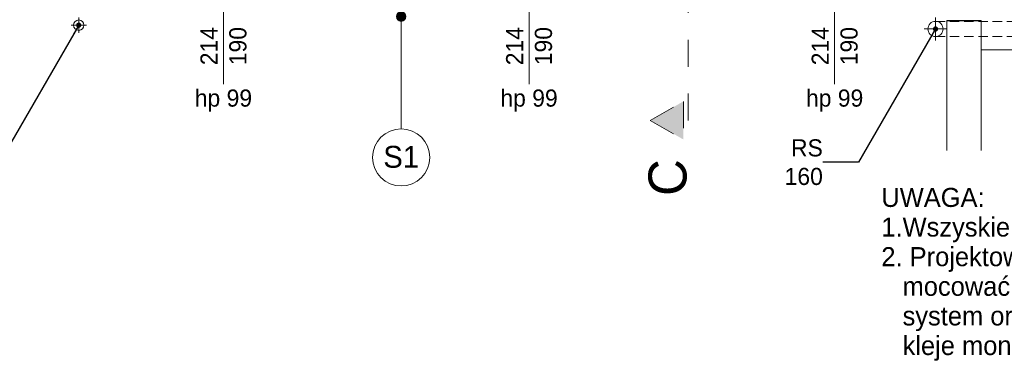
# Model space of a CAD drawing. Extents: x -145259 to -66341, y -2316 to 227384.
# Tile 62 of 141: x -88069 to -77726, y 83763 to 87351. Entities that reach past the tile are written whole.
import ezdxf

# ---------------------------------------------------------------- set-up
doc = ezdxf.new("R2010")
doc.units = 0
doc.header["$MEASUREMENT"] = 0
doc.linetypes.add('Dashed', pattern=[564.444447, 282.222223, -282.222223])
doc.linetypes.add('Krawędzie ukryte', pattern=[150, 100, -50])
doc.layers.add('Arch opisy', color=7, linetype='Continuous')
for name, color, linetype, lineweight in [('Arch opisy_Nr_Pióra__1', 7, 'Continuous', 25), ('Arch opisy_Nr_Pióra__21', 7, 'Continuous', 13), ('Arch opisy_Nr_Pióra__5', 7, 'Continuous', 13), ('arch przekroje_Nr_Pióra__21', 7, 'Continuous', 13), ('arch przekroje_Nr_Pióra__5', 7, 'Continuous', 13), ('INWENT ODWODNIENIE_Nr_Pióra__21', 7, 'Continuous', 13), ('INWENT OPISY_Nr_Pióra__21', 7, 'Continuous', 13), ('INWENT.ŚCIANY_Nr_Pióra__1', 7, 'Continuous', 25), ('INWENT.ŚCIANY_Nr_Pióra__21', 7, 'Continuous', 13)]:
    doc.layers.add(name, color=color, linetype=linetype, lineweight=lineweight)
doc.styles.add('GENERATED_STYLE_12', font='txt')
doc.styles.add('GENERATED_STYLE_6', font='txt')
doc.styles.add('GENERATED_STYLE_7', font='txt')
doc.styles.add('GENERATED_STYLE_8', font='txt')
doc.dimstyles.new('GENERATED_STYLE__9', dxfattribs={"dimtxt": 0.18, "dimasz": 109.44, "dimexe": 0.18, "dimexo": 0.0625, "dimgap": 0.09, "dimtad": 0, "dimtih": 1, "dimtoh": 1, "dimdec": 4, "dimzin": 0, "dimdsep": 46, "dimcen": 0.09, "dimadec": 0, "dimazin": 0, "dimtfac": 1, "dimtdec": 4, "dimtmove": 0, "dimatfit": 3, "dimldrblk": 'ARROWHEAD_11', "dimfxl": 0, "dimtolj": 1, "dimtzin": 0, "dimarcsym": 0})

# ---------------------------------------------------------------- blocks, each defined once
blk = doc.blocks.new('Linia_55', base_point=(-84062, 87384))
at = {"layer": 'Arch opisy_Nr_Pióra__21', "linetype": 'Continuous'}
blk.add_line((-84062, 87384), (-84062, 86205), dxfattribs=at)
blk.add_circle((-84062, 85905), 300, dxfattribs=at)
blk = doc.blocks.new('Linia_56', base_point=(-84062, 88194))
at = {"layer": 'Arch opisy_Nr_Pióra__21', "linetype": 'Continuous'}
for points in [[(-84012, 88194), (-84016, 88213), (-84026, 88229), (-84043, 88240), (-84062, 88244), (-84081, 88240), (-84097, 88229), (-84108, 88213), (-84112, 88194), (-84108, 88174), (-84097, 88158), (-84081, 88147), (-84062, 88144), (-84043, 88147), (-84026, 88158), (-84016, 88174)], [(-84012, 87384), (-84016, 87403), (-84026, 87419), (-84043, 87430), (-84062, 87434), (-84081, 87430), (-84097, 87419), (-84108, 87403), (-84112, 87384), (-84108, 87364), (-84097, 87348), (-84081, 87337), (-84062, 87334), (-84043, 87337), (-84026, 87348), (-84016, 87364)]]:
    blk.add_hatch(color=256, dxfattribs=at).paths.add_polyline_path(points, flags=0)
blk.add_line((-84062, 88144), (-84062, 87434), dxfattribs=at)
for centre in [(-84062, 88194), (-84062, 87384)]:
    blk.add_circle(centre, 50, dxfattribs=at)
blk = doc.blocks.new('ARROWHEAD_11')
at = {"color": 0, "linetype": 'Continuous', "lineweight": 0}
blk.add_line((0, 0), (-1, 0), dxfattribs=at)
at = {"color": 0, "linetype": 'Continuous', "lineweight": 0, "const_width": 0.25, "flags": 128}
blk.add_lwpolyline([(-0.125, 0, 1), (0.125, 0, 1)], format="xyb", close=True, dxfattribs=at)

msp = doc.modelspace()

# ---------------------------------------------------------------- hatches: boundary and pattern name
at = {"layer": 'arch przekroje_Nr_Pióra__5', "linetype": 'Continuous'}
msp.add_hatch(color=256, dxfattribs=at).paths.add_polyline_path([(-81096.9, 86093.2), (-81096.9, 86493.2), (-81446.9, 86293.2)], flags=0)

# ---------------------------------------------------------------- linework, layer by layer
at = {"layer": 'arch przekroje_Nr_Pióra__5', "linetype": 'Dashed'}
for p, q in [((-81046.9, 86293.2), (-81046.9, 87528.8)), ((-81446.9, 86293.2), (-81096.9, 86493.2)), ((-81096.9, 86493.2), (-81096.9, 86093.2)), ((-81446.9, 86293.2), (-81096.9, 86093.2))]:
    msp.add_line(p, q, dxfattribs=at)
at = {"layer": 'INWENT ODWODNIENIE_Nr_Pióra__21', "linetype": 'Continuous'}
for p, q in [((-87528.7, 87293.6), (-87368.7, 87293.6)), ((-87448.7, 87213.6), (-87448.7, 87373.6)), ((-78448.7, 87373.6), (-78448.7, 87133.6)), ((-78328.7, 87253.6), (-78568.7, 87253.6))]:
    msp.add_line(p, q, dxfattribs=at)
at = {"layer": 'INWENT ODWODNIENIE_Nr_Pióra__21', "linetype": 'Krawędzie ukryte'}
for p, q in [((-78448.7, 87333.6), (-73293.7, 87333.6)), ((-78448.7, 87173.6), (-73293.7, 87173.6))]:
    msp.add_line(p, q, dxfattribs=at)
at = {"layer": 'INWENT ODWODNIENIE_Nr_Pióra__21', "linetype": 'Continuous'}
for centre, radius in [((-87448.7, 87293.6), 55), ((-78448.7, 87253.6), 80)]:
    msp.add_circle(centre, radius, dxfattribs=at)
at = {"layer": 'INWENT OPISY_Nr_Pióra__21', "linetype": 'Continuous'}
for p, q in [((-85928.7, 88438.1), (-85928.7, 86673.6)), ((-82718.7, 88438.1), (-82718.7, 86673.6)), ((-79508.7, 88438.1), (-79508.7, 86673.6))]:
    msp.add_line(p, q, dxfattribs=at)
at = {"layer": 'INWENT.ŚCIANY_Nr_Pióra__1', "linetype": 'Continuous'}
msp.add_line((-78328.7, 87343.6), (-77968.7, 87343.6), dxfattribs=at)
at = {"layer": 'INWENT.ŚCIANY_Nr_Pióra__21', "linetype": 'Continuous'}
for p, q in [((-78328.7, 85977.6), (-78328.7, 87343.6)), ((-77968.7, 85977.6), (-77968.7, 87343.6)), ((-77968.7, 87033.6), (-73158.7, 87033.6))]:
    msp.add_line(p, q, dxfattribs=at)

# ---------------------------------------------------------------- block references
at = {"layer": 'Arch opisy', "linetype": 'Continuous'}
for name, p in [('Linia_56', (-84061.7, 88193.6)), ('Linia_55', (-84061.7, 87383.6))]:
    msp.add_blockref(name, p, dxfattribs=at)

# ---------------------------------------------------------------- texts
at = {"layer": 'Arch opisy_Nr_Pióra__1', "linetype": 'Continuous', "insert": (-84061.7, 86026), "char_height": 230, "attachment_point": 2, "style": 'GENERATED_STYLE_6'}
msp.add_mtext('{S1}', dxfattribs=at)
at = {"layer": 'Arch opisy_Nr_Pióra__5', "linetype": 'Continuous', "insert": (-79017.8, 85584.8), "char_height": 200, "width": 8259.092, "attachment_point": 1, "line_spacing_factor": 0.933157, "style": 'GENERATED_STYLE_12'}
msp.add_mtext('{UWAGA:\\P1.Wszyskie wymiary sprawdzić na budowie\\P2. Projektowaną izolację termiczną z płyt mineralnych \\P   mocować wg wytycznych producenta i w oparciu o jeden \\P   system oraz dedykowane temu systemowi materiały t.j. \\P   kleje montażowe, siatki, zaprawy tynkarskie i farby etc.}', dxfattribs=at)
at = {"layer": 'arch przekroje_Nr_Pióra__21', "linetype": 'Continuous', "insert": (-81464.1, 85693.2), "char_height": 400, "attachment_point": 2, "rotation": 90, "style": 'GENERATED_STYLE_8'}
msp.add_mtext('{C}', dxfattribs=at)
at = {"layer": 'INWENT OPISY_Nr_Pióra__21', "linetype": 'Continuous', "char_height": 180, "width": 1346.334, "attachment_point": 2, "rotation": 90, "line_spacing_factor": 1.008452, "style": 'GENERATED_STYLE_7'}
for insert in [(-86169.9, 87073.6), (-82959.9, 87073.6), (-79749.9, 87073.6)]:
    msp.add_mtext('{214\\P190}', dxfattribs=dict(at, insert=insert))
at = {"layer": 'INWENT OPISY_Nr_Pióra__21', "linetype": 'Continuous', "char_height": 180, "attachment_point": 2, "style": 'GENERATED_STYLE_7'}
for insert in [(-85928.7, 86618), (-82718.7, 86618), (-79508.7, 86618)]:
    msp.add_mtext('{hp 99}', dxfattribs=dict(at, insert=insert))
at = {"layer": 'INWENT OPISY_Nr_Pióra__21', "linetype": 'Continuous', "insert": (-79632.4, 85853.9), "char_height": 180, "width": 692.895, "attachment_point": 6, "style": 'GENERATED_STYLE_6'}
msp.add_mtext('{RS 160}', dxfattribs=at)

# ---------------------------------------------------------------- leaders
at = {"layer": 'INWENT OPISY_Nr_Pióra__21', "linetype": 'Continuous', "annotation_type": 0, "has_hookline": 1, "hookline_direction": 1, "text_width": 437.1}
for points in [[(-87448.7, 87293.6), (-88257.4, 85893.9), (-88632.3, 85893.9)], [(-78448.7, 87253.6), (-79257.4, 85853.9), (-79632.3, 85853.9)]]:
    msp.add_leader(points, dimstyle='GENERATED_STYLE__9', dxfattribs=at)

doc.saveas('drawing.dxf')
